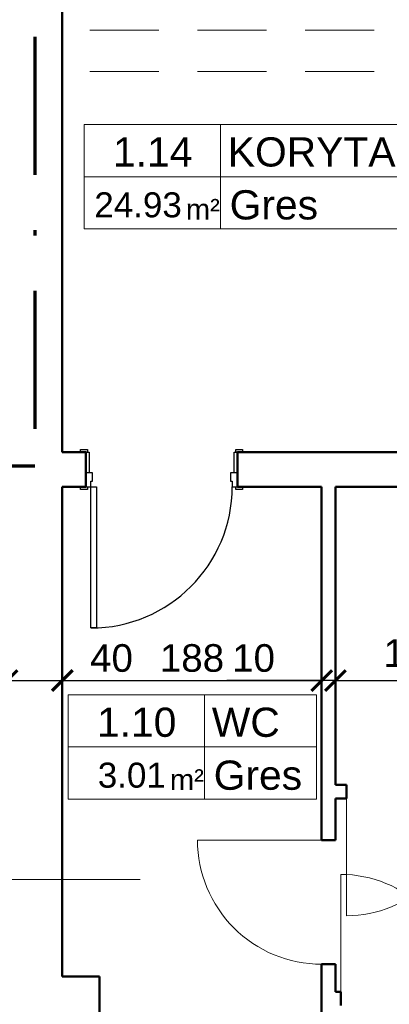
# Model space of a CAD drawing. Header units: millimetres. Extents: x -61343 to 9939, y -6894 to 7453.
# Tile 82 of 255: x -12854 to -12586, y 3600 to 4314. Entities that reach past the tile are written whole.
import ezdxf
from ezdxf.enums import TextEntityAlignment as Align

# ---------------------------------------------------------------- set-up
doc = ezdxf.new("R2010")
doc.units = ezdxf.units.MM
doc.header["$MEASUREMENT"] = 0
doc.linetypes.add('Kropki i Kreski', pattern=[920, 500, -200, 20, -200])
doc.linetypes.add('Przerywana długa', pattern=[780, 500, -280])
for name, color, linetype in [('2D - Ogólne', 7, 'Continuous'), ('Drzwi Archicad', 7, 'Continuous'), ('Konstrukcja - Ściany zew', 7, 'Continuous')]:
    doc.layers.add(name, color=color, linetype=linetype)
doc.layers.add('A_opisy', color=81, linetype='Continuous', lineweight=13)
doc.layers.add('A_wymiary', color=253, linetype='Continuous', lineweight=9)
doc.layers.add('A_zakres opracowania', color=7, linetype='Continuous', lineweight=70, true_color=0xe00038)
doc.styles.get("Standard").update_dxf_attribs({"font": 'arial.ttf'})
doc.dimstyles.new('1do100', dxfattribs={"dimtxt": 20, "dimasz": 15, "dimexe": 15, "dimexo": 0.625, "dimgap": 6, "dimtad": 1, "dimtxsty": 'Standard', "dimblk": 'ARCHTICK', "dimcen": 2.5, "dimadec": 0, "dimazin": 0, "dimtfac": 1, "dimtmove": 0, "dimatfit": 3, "dimldrblk": 'OBLIQUE', "dimfxl": 15, "dimfxlon": 1, "dimarcsym": 0})

# ---------------------------------------------------------------- blocks, each defined once
blk = doc.blocks.new('_ArchTick')
at = {"color": 0, "linetype": 'ByBlock', "const_width": 0.15}
blk.add_lwpolyline([(-0.5, -0.5), (0.5, 0.5)], dxfattribs=at)
blk = doc.blocks.new('*D1157')
at = {"layer": 'A_wymiary', "color": 0, "lineweight": -2, "transparency": 16777216}
for p, q in [((-12155.47, 3975.32), (-12125.47, 3975.32)), ((-12140.47, 3368.32), (-12140.47, 3975.32)), ((-12155.47, 3368.32), (-12125.47, 3368.32))]:
    blk.add_line(p, q, dxfattribs=at)
at = {"layer": 'Defpoints', "color": 0, "transparency": 16777216}
for p in [(-12398.06, 3975.32), (-12140.47, 3975.32), (-13354.06, 3368.32)]:
    blk.add_point(p, dxfattribs=at)
at = {"layer": 'A_wymiary', "color": 0, "lineweight": -2, "transparency": 16777216, "xscale": 15, "yscale": 15, "zscale": 15}
for p, rotation in [((-12140.47, 3975.32), 90), ((-12140.47, 3368.32), 270)]:
    blk.add_blockref('_ArchTick', p, dxfattribs=dict(at, rotation=rotation))
at = {"layer": 'A_wymiary', "color": 0, "transparency": 16777216, "insert": (-12156.68, 3671.82), "char_height": 20, "attachment_point": 5, "rotation": 90}
blk.add_mtext('607', dxfattribs=at)
blk = doc.blocks.new('_Oblique')
at = {"color": 0, "linetype": 'ByBlock', "lineweight": -2}
blk.add_line((-0.5, -0.5), (0.5, 0.5), dxfattribs=at)
blk = doc.blocks.new('Drzwi metalowe 27_8')
at = {"layer": 'Drzwi Archicad', "color": 7, "linetype": 'Continuous', "lineweight": 25}
for p, q in [((472, 0), (472, 1024)), ((472, 1024), (512, 1024)), ((512, 1024), (512, 0)), ((-587, 0), (-587, 19)), ((-587, 19), (-537, 19)), ((-537, 0), (-587, 0)), ((-512, 0), (-550, 0)), ((-550, 0), (-550, -100)), ((-537, 19), (-537, 0)), ((-512, -40), (-512, 0)), ((512, 0), (472, 0)), ((550, 0), (512, 0)), ((512, 0), (512, -40)), ((537, 19), (587, 19)), ((537, 0), (537, 19)), ((587, 0), (537, 0)), ((550, -100), (550, 0)), ((587, 19), (587, 0)), ((-500, -40), (-512, -40)), ((-500, -100), (-500, -40)), ((512, -40), (500, -40)), ((500, -40), (500, -100)), ((-550, -250), (-550, -100)), ((-550, -100), (-525, -100)), ((-550, -100), (-500, -100)), ((-525, -100), (-525, -250)), ((500, -100), (550, -100)), ((525, -250), (525, -100)), ((525, -100), (550, -100)), ((550, -100), (550, -250)), ((-587, -269), (-587, -250)), ((-587, -250), (-537, -250)), ((-537, -269), (-587, -269)), ((-525, -250), (-550, -250)), ((-537, -250), (-537, -269)), ((550, -250), (525, -250)), ((537, -250), (587, -250)), ((537, -269), (537, -250)), ((587, -269), (537, -269)), ((587, -250), (587, -269))]:
    blk.add_line(p, q, dxfattribs=at)
blk.add_arc((512, 0), 1024, 90, 180, dxfattribs=at)
blk = doc.blocks.new('*D1193')
at = {"layer": 'A_wymiary', "color": 0, "lineweight": -2, "transparency": 16777216}
for p, q in [((-12863.06, 3819.84), (-12863.06, 3849.84)), ((-12823.06, 3819.84), (-12823.06, 3849.84)), ((-12863.06, 3834.84), (-12823.06, 3834.84)), ((-12823.06, 3834.84), (-12766.68, 3834.84))]:
    blk.add_line(p, q, dxfattribs=at)
at = {"layer": 'Defpoints', "color": 0, "transparency": 16777216}
for p in [(-12823.06, 3834.84), (-12863.06, 3669.32), (-12823.06, 3669.32)]:
    blk.add_point(p, dxfattribs=at)
at = {"layer": 'A_wymiary', "color": 0, "lineweight": -2, "transparency": 16777216, "xscale": 15, "yscale": 15, "zscale": 15, "rotation": 180}
blk.add_blockref('_ArchTick', (-12863.06, 3834.84), dxfattribs=at)
at = {"layer": 'A_wymiary', "color": 0, "lineweight": -2, "transparency": 16777216, "xscale": 15, "yscale": 15, "zscale": 15}
blk.add_blockref('_ArchTick', (-12823.06, 3834.84), dxfattribs=at)
at = {"layer": 'A_wymiary', "color": 0, "transparency": 16777216, "insert": (-12787.37, 3851.05), "char_height": 20, "attachment_point": 5}
blk.add_mtext('40', dxfattribs=at)
blk = doc.blocks.new('*D1194')
at = {"layer": 'A_wymiary', "color": 0, "lineweight": -2, "transparency": 16777216}
for p, q in [((-12823.06, 3819.84), (-12823.06, 3849.84)), ((-12635.06, 3819.84), (-12635.06, 3849.84)), ((-12823.06, 3834.84), (-12635.06, 3834.84))]:
    blk.add_line(p, q, dxfattribs=at)
at = {"layer": 'Defpoints', "color": 0, "transparency": 16777216}
for p in [(-12635.06, 3834.84), (-12823.06, 3669.32), (-12635.06, 3671.82)]:
    blk.add_point(p, dxfattribs=at)
at = {"layer": 'A_wymiary', "color": 0, "lineweight": -2, "transparency": 16777216, "xscale": 15, "yscale": 15, "zscale": 15, "rotation": 180}
blk.add_blockref('_ArchTick', (-12823.06, 3834.84), dxfattribs=at)
at = {"layer": 'A_wymiary', "color": 0, "lineweight": -2, "transparency": 16777216, "xscale": 15, "yscale": 15, "zscale": 15}
blk.add_blockref('_ArchTick', (-12635.06, 3834.84), dxfattribs=at)
at = {"layer": 'A_wymiary', "color": 0, "transparency": 16777216, "insert": (-12729.06, 3851.05), "char_height": 20, "attachment_point": 5}
blk.add_mtext('188', dxfattribs=at)
blk = doc.blocks.new('*D1195')
at = {"layer": 'A_wymiary', "color": 0, "lineweight": -2, "transparency": 16777216}
for p, q in [((-12635.06, 3819.84), (-12635.06, 3849.84)), ((-12625.06, 3819.84), (-12625.06, 3849.84)), ((-12635.06, 3834.84), (-12703.76, 3834.84)), ((-12625.06, 3834.84), (-12635.06, 3834.84)), ((-12625.06, 3834.84), (-12610.06, 3834.84))]:
    blk.add_line(p, q, dxfattribs=at)
at = {"layer": 'Defpoints', "color": 0, "transparency": 16777216}
for p in [(-12625.06, 3834.84), (-12635.06, 3671.82), (-12625.06, 3671.82)]:
    blk.add_point(p, dxfattribs=at)
at = {"layer": 'A_wymiary', "color": 0, "lineweight": -2, "transparency": 16777216, "xscale": 15, "yscale": 15, "zscale": 15}
blk.add_blockref('_ArchTick', (-12635.06, 3834.84), dxfattribs=at)
at = {"layer": 'A_wymiary', "color": 0, "lineweight": -2, "transparency": 16777216, "xscale": 15, "yscale": 15, "zscale": 15, "rotation": 180}
blk.add_blockref('_ArchTick', (-12625.06, 3834.84), dxfattribs=at)
at = {"layer": 'A_wymiary', "color": 0, "transparency": 16777216, "insert": (-12684.41, 3851.05), "char_height": 20, "attachment_point": 5}
blk.add_mtext('10', dxfattribs=at)
blk = doc.blocks.new('*D1196')
at = {"layer": 'A_wymiary', "color": 0, "lineweight": -2, "transparency": 16777216}
for p, q in [((-12625.06, 3819.84), (-12625.06, 3849.84)), ((-12485.57, 3849.84), (-12485.57, 3819.84)), ((-12625.06, 3834.84), (-12485.57, 3834.84))]:
    blk.add_line(p, q, dxfattribs=at)
at = {"layer": 'Defpoints', "color": 0, "transparency": 16777216}
for p in [(-12485.57, 3867.32), (-12485.57, 3834.84), (-12625.06, 3671.82)]:
    blk.add_point(p, dxfattribs=at)
at = {"layer": 'A_wymiary', "color": 0, "lineweight": -2, "transparency": 16777216, "xscale": 15, "yscale": 15, "zscale": 15, "rotation": 180}
blk.add_blockref('_ArchTick', (-12625.06, 3834.84), dxfattribs=at)
at = {"layer": 'A_wymiary', "color": 0, "lineweight": -2, "transparency": 16777216, "xscale": 15, "yscale": 15, "zscale": 15}
blk.add_blockref('_ArchTick', (-12485.57, 3834.84), dxfattribs=at)
at = {"layer": 'A_wymiary', "color": 0, "transparency": 16777216, "insert": (-12555.31, 3852.86), "char_height": 20, "attachment_point": 5}
blk.add_mtext('139,5', dxfattribs=at)
blk = doc.blocks.new('*U1229')
blk.add_line((63.81, 50), (63.81, 0))
for points in [[(117.52, 25), (-1.61, 25), (-1.61, 50), (117.52, 50)], [(63.81, 0), (-1.61, 0), (-1.61, 50), (63.81, 50)], [(-1.61, 0), (117.52, 0), (117.52, 25), (-1.61, 25)]]:
    blk.add_lwpolyline(points, close=True)
at = {"insert": (47.18, 14.33), "char_height": 10, "attachment_point": 1}
blk.add_mtext_dynamic_manual_height_columns('m²', width=64.8418, gutter_width=75, heights=[0], dxfattribs=at)
blk.add_attdef('NR', text='', height=14).set_placement((31.28, 36.87), align=Align.MIDDLE_CENTER)
for tag, p in [('NAZWA_POM.', (67.28, 36.87)), ('WYKOŃCZENIE', (68.18, 11.5))]:
    blk.add_attdef(tag, text='', height=14).set_placement(p, align=Align.MIDDLE_LEFT)
blk.add_attdef('POW', text='', height=14).set_placement((41.48, 11.5), align=Align.MIDDLE_RIGHT)
blk = doc.blocks.new('*U1230')
blk.add_line((63.81, 50), (63.81, 0))
for points in [[(177.93, 25), (-1.61, 25), (-1.61, 50), (177.93, 50)], [(63.81, 0), (-1.61, 0), (-1.61, 50), (63.81, 50)], [(-1.61, 0), (177.93, 0), (177.93, 25), (-1.61, 25)]]:
    blk.add_lwpolyline(points, close=True)
at = {"insert": (47.18, 14.33), "char_height": 10, "attachment_point": 1}
blk.add_mtext_dynamic_manual_height_columns('m²', width=64.8418, gutter_width=75, heights=[0], dxfattribs=at)
blk.add_attdef('NR', text='', height=14).set_placement((31.28, 36.87), align=Align.MIDDLE_CENTER)
for tag, p in [('NAZWA_POM.', (67.28, 36.87)), ('WYKOŃCZENIE', (68.18, 11.5))]:
    blk.add_attdef(tag, text='', height=14).set_placement(p, align=Align.MIDDLE_LEFT)
blk.add_attdef('POW', text='', height=14).set_placement((41.48, 11.5), align=Align.MIDDLE_RIGHT)
blk = doc.blocks.new('*D2990')
at = {"layer": 'A_wymiary', "color": 0, "lineweight": -2, "transparency": 16777216}
for p, q in [((-41567.8, 3918.54), (-41597.8, 3918.54)), ((-41582.8, 3918.54), (-41582.8, 3818.54)), ((-41597.8, 3818.54), (-41567.8, 3818.54))]:
    blk.add_line(p, q, dxfattribs=at)
at = {"layer": 'Defpoints', "color": 0, "transparency": 16777216}
for p in [(-5380.04, 3918.54), (-41623.52, 3818.54), (-41582.8, 3818.54)]:
    blk.add_point(p, dxfattribs=at)
at = {"layer": 'A_wymiary', "color": 0, "lineweight": -2, "transparency": 16777216, "xscale": 15, "yscale": 15, "zscale": 15}
for p, rotation in [((-41582.8, 3918.54), 90), ((-41582.8, 3818.54), 270)]:
    blk.add_blockref('_ArchTick', p, dxfattribs=dict(at, rotation=rotation))
at = {"layer": 'A_wymiary', "color": 0, "transparency": 16777216, "insert": (-41599.01, 3868.54), "char_height": 20, "attachment_point": 5, "rotation": 90}
blk.add_mtext('100', dxfattribs=at)

msp = doc.modelspace()

# ---------------------------------------------------------------- linework, layer by layer
at = {"layer": '2D - Ogólne', "color": 7, "linetype": 'Przerywana długa', "lineweight": 15, "ltscale": 0.1}
for p, q in [((-11973.063, 4306.323), (-12823.063, 4306.323)), ((-11973.063, 4276.323), (-12823.063, 4276.323))]:
    msp.add_line(p, q, dxfattribs=at)
at = {"layer": 'A_opisy'}
msp.add_line((-12879.959, 3690.519), (-12766.656, 3690.519), dxfattribs=at)
at = {"layer": 'A_zakres opracowania', "linetype": 'Kropki i Kreski', "ltscale": 0.2}
msp.add_lwpolyline([(-13117.063, 2550.323), (-11953.063, 2550.323), (-11953.063, 5573.323), (-12945.063, 5573.323), (-12945.063, 4914.323), (-13065.063, 4914.323), (-13065.063, 4814.323), (-12843.063, 4814.323), (-12843.063, 4705.323), (-12903.063, 4705.323), (-12903.063, 4485.323), (-12843.063, 4485.323), (-12843.063, 3990.323), (-14795.063, 3990.323), (-14795.063, 2950.323), (-13117.063, 2950.323), (-13117.063, 2550.323)], dxfattribs=at)
at = {"layer": 'Drzwi Archicad', "color": 7, "linetype": 'Continuous', "lineweight": 13}
for points in [[(-12532.063, 3749.323, -0.4142136), (-12617.063, 3664.323), (-12617.063, 3749.323)], [(-12635.063, 3719.208), (-12725.063, 3719.208, 0.4142136), (-12635.063, 3629.208)], [(-12536.063, 3609.323, 0.4142136), (-12621.063, 3694.323), (-12621.063, 3609.323)]]:
    msp.add_lwpolyline(points, format="xyb", dxfattribs=at)
at = {"layer": 'Konstrukcja - Ściany zew', "color": 7, "linetype": 'Continuous', "lineweight": 50}
for p, q in [((-12823.063, 4000.323), (-12823.063, 4324.323)), ((-12806.063, 4000.323), (-12823.063, 4000.323)), ((-12806.166, 4000.323), (-12809.866, 4000.323)), ((-12806.063, 3975.323), (-12806.063, 4000.323)), ((-12696.063, 4000.323), (-12519.063, 4000.323)), ((-12696.063, 3975.323), (-12696.063, 4000.323)), ((-12823.063, 3975.323), (-12806.063, 3975.323)), ((-12806.166, 3975.323), (-12809.866, 3975.323)), ((-12696.063, 3975.323), (-12635.063, 3975.323)), ((-12635.063, 3719.208), (-12635.063, 3975.323)), ((-12625.063, 3759.323), (-12625.063, 3975.323)), ((-12823.063, 3620.323), (-12823.063, 3970.323)), ((-12617.063, 3759.323), (-12625.063, 3759.323)), ((-12617.063, 3759.323), (-12617.063, 3749.323)), ((-12625.063, 3719.208), (-12625.063, 3749.323)), ((-12617.063, 3749.323), (-12625.063, 3749.323)), ((-12625.063, 3719.208), (-12635.063, 3719.208)), ((-12625.063, 3629.208), (-12635.063, 3629.208)), ((-12635.063, 3368.323), (-12635.063, 3629.208)), ((-12625.063, 3609.323), (-12625.063, 3629.208)), ((-12796.063, 3620.323), (-12823.063, 3620.323)), ((-12796.063, 3540.323), (-12796.063, 3620.323)), ((-12621.063, 3609.323), (-12625.063, 3609.323)), ((-12621.063, 3599.323), (-12621.063, 3609.323))]:
    msp.add_line(p, q, dxfattribs=at)
at = {"layer": 'Konstrukcja - Ściany zew', "color": 7, "linetype": 'Continuous', "lineweight": 50, "flags": 128}
for points in [[(-12823.063, 3970.323), (-12823.063, 3975.323)], [(-12625.063, 3975.323), (-12485.567, 3975.323)]]:
    msp.add_lwpolyline(points, dxfattribs=at)

# ---------------------------------------------------------------- block references
at = {"layer": 'A_opisy'}
ref = msp.add_blockref('*U1230', (-12804.834, 4162.246), dxfattribs=dict(at, xscale=1.512, yscale=1.512, zscale=1.512))
ref.add_attrib('NR', '1.14', dxfattribs={"layer": '0', "height": 21.168}).set_placement((-12757.545, 4217.999), align=Align.MIDDLE_CENTER)
ref.add_attrib('NAZWA_POM.', 'KORYTARZ', dxfattribs={"layer": '0', "height": 21.168}).set_placement((-12703.108, 4217.999), align=Align.MIDDLE_LEFT)
ref.add_attrib('POW.', '24.93', dxfattribs={"layer": '0', "height": 18.144}).set_placement((-12736.417, 4179.638), align=Align.MIDDLE_RIGHT)
ref.add_attrib('WYKOŃCZENIE', 'Gres', dxfattribs={"layer": '0', "height": 21.168}).set_placement((-12701.748, 4179.63), align=Align.MIDDLE_LEFT)
ref = msp.add_blockref('*U1229', (-12816.403, 3748.872), dxfattribs=dict(at, xscale=1.512, yscale=1.512, zscale=1.512))
ref.add_attrib('NR', '1.10', dxfattribs={"layer": '0', "height": 21.168}).set_placement((-12769.113, 3804.625), align=Align.MIDDLE_CENTER)
ref.add_attrib('NAZWA_POM.', 'WC', dxfattribs={"layer": '0', "height": 21.168}).set_placement((-12714.676, 3804.625), align=Align.MIDDLE_LEFT)
ref.add_attrib('POW.', '3.01', dxfattribs={"layer": '0', "height": 18.144}).set_placement((-12747.985, 3766.264), align=Align.MIDDLE_RIGHT)
ref.add_attrib('WYKOŃCZENIE', 'Gres', dxfattribs={"layer": '0', "height": 21.168}).set_placement((-12713.317, 3766.256), align=Align.MIDDLE_LEFT)
at = {"layer": 'Drzwi Archicad', "color": 21, "linetype": 'Continuous', "lineweight": 13, "true_color": 0xff9955, "xscale": 0.1, "yscale": 0.1, "zscale": 100, "rotation": 180}
msp.add_blockref('Drzwi metalowe 27_8', (-12751.063, 3975.323), dxfattribs=at)

# ---------------------------------------------------------------- dimensions: what is measured, and where the dimension line sits
at = {"layer": 'A_wymiary'}
for base, p1, p2, picture, middle in [((-12140.47, 3975.323), (-13354.063, 3368.323), (-12398.063, 3975.323), '*D1157', (-12156.681, 3671.823)), ((-41582.801, 3818.544), (-5380.043, 3918.544), (-41623.52, 3818.544), '*D2990', (-41599.012, 3868.544))]:
    dim = msp.add_linear_dim(base=base, p1=p1, p2=p2, angle=90, dimstyle='1do100', dxfattribs=at)
    dim.commit()
    dim.dimension.update_dxf_attribs({"geometry": picture, "text_midpoint": middle})
for base, p1, p2, picture, middle in [((-12823.063, 3834.837), (-12863.063, 3669.323), (-12823.063, 3669.323), '*D1193', (-12787.37, 3851.048)), ((-12635.063, 3834.837), (-12823.063, 3669.323), (-12635.063, 3671.823), '*D1194', (-12729.063, 3851.048)), ((-12485.567, 3834.837), (-12625.063, 3671.823), (-12485.567, 3867.323), '*D1196', (-12555.315, 3852.856))]:
    dim = msp.add_linear_dim(base=base, p1=p1, p2=p2, dimstyle='1do100', dxfattribs=at)
    dim.commit()
    dim.dimension.update_dxf_attribs({"geometry": picture, "text_midpoint": middle})
dim = msp.add_linear_dim(base=(-12625.063, 3834.837), p1=(-12635.063, 3671.823), p2=(-12625.063, 3671.823), dimstyle='1do100', dxfattribs=at)
dim.commit()
dim.dimension.update_dxf_attribs({"geometry": '*D1195', "text_midpoint": (-12684.412, 3834.837), "dimtype": 160})

doc.saveas('drawing.dxf')
